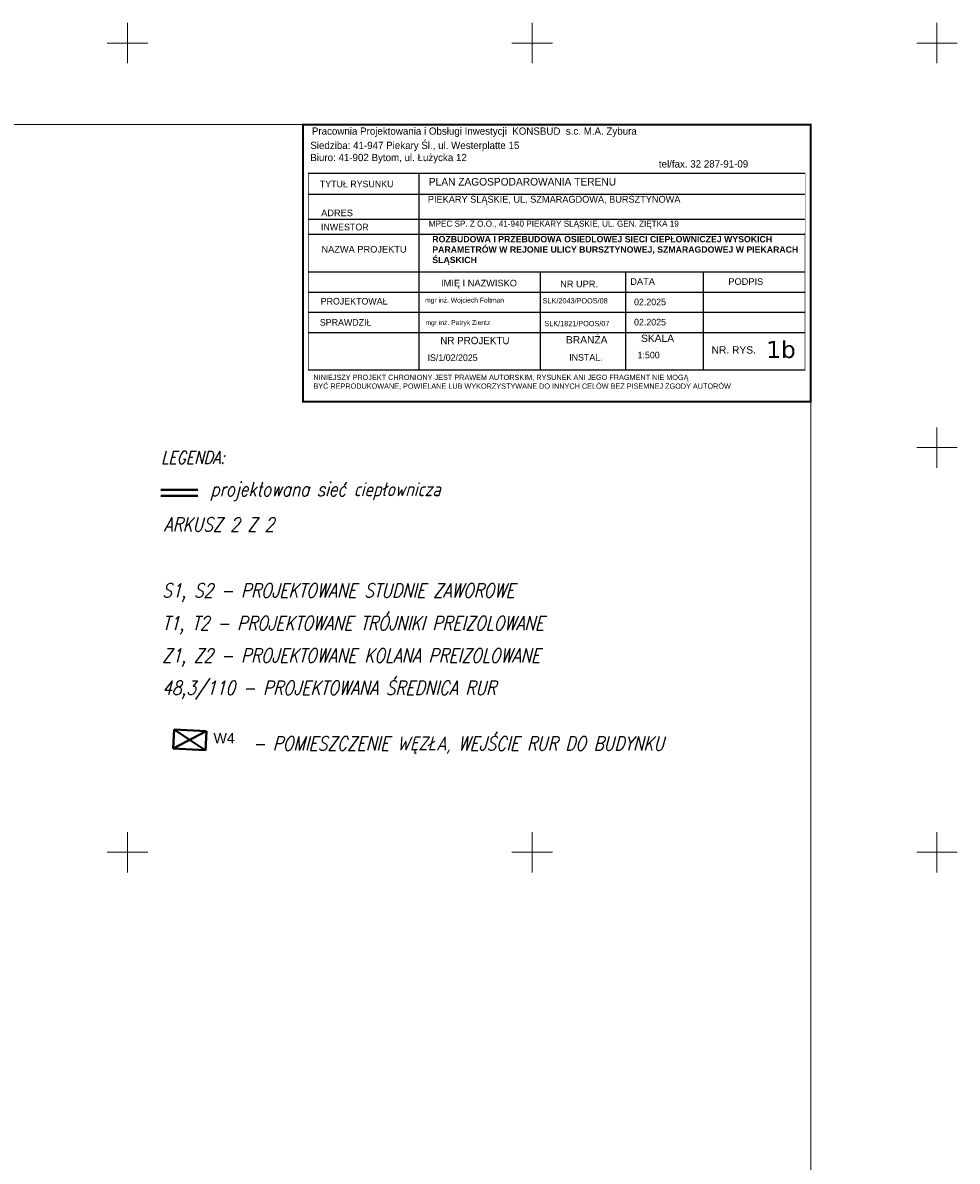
# Model space of a CAD drawing. Extents: x 0 to 6568752, y 0 to 5584302.
# Tile 74 of 74: x 6568637 to 6568752, y 5584162 to 5584302. Entities that reach past the tile are written whole.
import ezdxf
from ezdxf.enums import TextEntityAlignment as Align

# ---------------------------------------------------------------- set-up
doc = ezdxf.new("R2010")
doc.units = 0
doc.linetypes.add('GAK', pattern=[3.5, 2, -0.7, 0.1, -0.7])
doc.layers.add('_D.OBRZEŻE', color=43, linetype='CONTINUOUS')
for name, color, linetype, lineweight in [('alarm', 51, 'CONTINUOUS', 50), ('ramka sekcji', 7, 'CONTINUOUS', 18), ('siec', 7, 'GAK', 70)]:
    doc.layers.add(name, color=color, linetype=linetype, lineweight=lineweight)
doc.styles.add('GEO-INFO', font='arial.ttf')
doc.styles.add('Opisy018', font='verdana.ttf', dxfattribs={"height": 20})
doc.styles.add('UZBROJENIE', font='SIMPLEX.shx', dxfattribs={"width": 0.8, "oblique": 15.00003, "height": 0.9})

msp = doc.modelspace()

# ---------------------------------------------------------------- linework, layer by layer
at = {"layer": '_D.OBRZEŻE', "color": 0}
for p, q in [((6568672.32747, 5584283.91756), (6568733.71427, 5584283.91756)), ((6568686.04129, 5584259.60689), (6568686.04129, 5584283.91756)), ((6568672.34568, 5584281.31832), (6568733.71338, 5584281.31832)), ((6568672.35552, 5584278.2502), (6568733.71233, 5584278.2502)), ((6568672.35552, 5584276.36105), (6568733.71168, 5584276.36105)), ((6568672.35552, 5584271.73337), (6568733.7101, 5584271.73337)), ((6568701.04085, 5584259.60689), (6568701.04085, 5584271.73337)), ((6568711.54761, 5584259.60689), (6568711.54761, 5584271.73337)), ((6568721.1419, 5584259.60689), (6568721.1419, 5584271.73337)), ((6568672.35552, 5584269.23337), (6568733.70925, 5584269.23337)), ((6568672.35552, 5584266.73337), (6568733.70839, 5584266.73337)), ((6568672.35552, 5584264.23337), (6568733.70753, 5584264.23337)), ((6568672.35552, 5584259.60689), (6568733.70595, 5584259.60689))]:
    msp.add_line(p, q, dxfattribs=at)
for points, const_width in [([(6568671.69713, 5584289.91756), (6568734.39713, 5584289.91756), (6568734.39713, 5584255.68086), (6568671.69713, 5584255.68086)], 0.2592), ([(6568733.71427, 5584283.93063), (6568672.35552, 5584283.93063), (6568672.35552, 5584259.53185), (6568733.70594, 5584259.57063)], 0.07387)]:
    msp.add_lwpolyline(points, close=True, dxfattribs=dict(at, const_width=const_width))
at = {"layer": 'ramka sekcji'}
for p, q in [((6568650, 5584300), (6568650, 5584302.5)), ((6568700, 5584300), (6568700, 5584302.5)), ((6568750, 5584300), (6568750, 5584302.5)), ((6568650, 5584300), (6568647.5, 5584300)), ((6568650, 5584300), (6568650, 5584297.5)), ((6568650, 5584300), (6568652.5, 5584300)), ((6568700, 5584300), (6568697.5, 5584300)), ((6568700, 5584300), (6568700, 5584297.5)), ((6568700, 5584300), (6568702.5, 5584300)), ((6568750, 5584300), (6568747.5, 5584300)), ((6568750, 5584300), (6568750, 5584297.5)), ((6568750, 5584300), (6568752.5, 5584300)), ((6568750, 5584250), (6568750, 5584252.5)), ((6568750, 5584250), (6568747.5, 5584250)), ((6568750, 5584250), (6568750, 5584247.5)), ((6568750, 5584250), (6568752.5, 5584250)), ((6568650, 5584200), (6568650, 5584202.5)), ((6568700, 5584200), (6568700, 5584202.5)), ((6568750, 5584200), (6568750, 5584202.5)), ((6568650, 5584200), (6568647.5, 5584200)), ((6568650, 5584200), (6568650, 5584197.5)), ((6568650, 5584200), (6568652.5, 5584200)), ((6568700, 5584200), (6568697.5, 5584200)), ((6568700, 5584200), (6568700, 5584197.5)), ((6568700, 5584200), (6568702.5, 5584200)), ((6568750, 5584200), (6568747.5, 5584200)), ((6568750, 5584200), (6568750, 5584197.5)), ((6568750, 5584200), (6568752.5, 5584200))]:
    msp.add_line(p, q, dxfattribs=at)
at = {"layer": 'siec', "linetype": 'Continuous', "lineweight": 40}
for p, q in [((6568658.67921, 5584244.7735), (6568654.12971, 5584244.7735)), ((6568658.67921, 5584244.05589), (6568654.12971, 5584244.05589))]:
    msp.add_line(p, q, dxfattribs=at)
at = {"layer": 'siec', "linetype": 'ByBlock', "lineweight": 40}
for p, q in [((6568655.76049, 5584215.17829), (6568655.62498, 5584212.81078)), ((6568655.62498, 5584212.81078), (6568659.71821, 5584214.95093)), ((6568655.76049, 5584215.17829), (6568659.73102, 5584214.97077)), ((6568659.59551, 5584212.60326), (6568655.76051, 5584215.17829)), ((6568659.75385, 5584214.96958), (6568659.61834, 5584212.60207)), ((6568655.62498, 5584212.81078), (6568659.59551, 5584212.60326))]:
    msp.add_line(p, q, dxfattribs=at)
at = {"layer": 'siec', "linetype": 'ByBlock', "lineweight": 20}
msp.add_lwpolyline([(6568734.39713, 5584289.91756), (6568238.01967, 5584289.91756), (6568238.01967, 5583920.87902), (6568734.39713, 5583920.87902)], close=True, dxfattribs=at)

# ---------------------------------------------------------------- texts
at = {"layer": '_D.OBRZEŻE', "color": 0, "attachment_point": 1}
for s, insert, char_height, width in [('Pracownia Projektowania i Obsługi Inwestycji  KONSBUD  s.c. M.A. Zybura{\\Q15;              }', (6568672.78287, 5584289.56646), 0.9, 281.0887795), ('Siedziba: 41-947 Piekary Śl., ul. Westerplatte 15\\PBiuro: 41-902 Bytom, ul. Łużycka 12', (6568672.5863, 5584287.80359), 0.9, 48.0726947), ('{\\H0.8612x; tel/fax. 32 287-91-09}\\P ', (6568715.30852, 5584285.51346), 1.045, 31.985031), ('PLAN ZAGOSPODAROWANIA TERENU', (6568687.22925, 5584283.32743), 0.9405, 47.7426776), ('TYTUŁ RYSUNKU', (6568673.76428, 5584282.99266), 0.8162487, 23.6926156), ('PIEKARY ŚLĄSKIE, UL. SZMARAGDOWA, BURSZTYNOWA', (6568687.11045, 5584281.11459), 0.84645, 45.9463652), ('{\\fArial|b0|i0|c238|p34;ADRES }', (6568673.92703, 5584279.41677), 0.8162487, 23.6926156), ('MPEC SP. Z O.O., 41-940 PIEKARY ŚLĄSKIE, UL. GEN. ZIĘTKA 19', (6568687.22671, 5584278.05241), 0.75, 51.5964638), ('INWESTOR', (6568673.9047, 5584277.67159), 0.816249, 23.6926156), ('{\\fArial|b1|i0|c238|p34;\\H0.819x;ROZBUDOWA I PRZEBUDOWA OSIEDLOWEJ SIECI CIEPŁOWNICZEJ WYSOKICH PARAMETRÓW W REJONIE ULICY BURSZTYNOWEJ, SZMARAGDOWEJ W PIEKARACH ŚLĄSKICH\\fArial|b0|i0|c238|p34;\\H1.221x;  }', (6568687.65527, 5584276.15115), 0.94215502, 47.5860782), ('{\\fArial|b0|i0|c238|p34;NAZWA PROJEKTU}', (6568673.96304, 5584274.92053), 0.8162487, 23.6926156), ('{\\fArial|b0|i0|c238|p34;\\Q0;IMIĘ I NAZWISKO}', (6568688.73816, 5584270.74199), 0.8162487, 23.6926156), ('{\\fArial|b0|i0|c238|p34;\\Q0;DATA}', (6568712.11325, 5584270.92955), 0.8162487, 23.6926156), ('{\\fArial|b0|i0|c238|p34;\\Q0;PODPIS}', (6568724.22517, 5584270.92955), 0.8162487, 23.6926156), ('{\\fArial|b0|i0|c238|p34;NR UPR.}', (6568703.44365, 5584270.63479), 0.8162487, 23.6926156), ('PROJEKTOWAŁ', (6568673.8713, 5584268.50245), 0.8162487, 23.6926156), ('mgr inż. Wojciech Foltman', (6568686.76217, 5584268.52692), 0.6, 23.6926156), ('SLK/2043/POOS/08', (6568701.28838, 5584268.47674), 0.65, 22.5079848), ('02.2025', (6568712.57767, 5584268.41605), 0.816249, 23.6926151), ('SPRAWDZIŁ', (6568673.76709, 5584265.88442), 0.816249, 23.6926156), ('mgr inż. Patryk Zientz', (6568686.80571, 5584265.75531), 0.6, 23.6926156), ('SLK/1821/POOS/07', (6568701.50255, 5584265.66164), 0.65, 22.5079848), ('02.2025', (6568712.57767, 5584265.91605), 0.816249, 23.6926151), ('NR PROJEKTU', (6568688.63544, 5584263.69084), 0.906943, 23.6926156), ('{\\fArial|b0|i0|c238|p34;\\Q0;BRANŻA}', (6568704.16579, 5584263.77861), 0.906943, 23.6926156), ('{\\fArial|b0|i0|c238|p34;\\Q0;SKALA}', (6568713.43563, 5584263.96633), 0.906943, 23.6926156), ('{\\fArial|b0|i0|c238|p34;\\Q0;NR. RYS.}', (6568722.1494, 5584262.52972), 0.906943, 23.6926156), ('\\A1;    IS/1/02/2025', (6568685.8557, 5584261.52889), 0.8162487, 23.6926156), ('^IINSTAL.', (6568701.3044, 5584261.57238), 0.816249, 23.6926156), ('^I  1:500', (6568709.13859, 5584261.84789), 0.816249, 23.6926156), (' NINIEJSZY PROJEKT CHRONIONY JEST PRAWEM AUTORSKIM, RYSUNEK ANI JEGO FRAGMENT NIE MOGĄ\\P BYĆ REPRODUKOWANE, POWIELANE LUB WYKORZYSTYWANE DO INNYCH CELÓW BEZ PISEMNEJ ZGODY AUTORÓW', (6568672.72409, 5584259.01221), 0.65, 72.4896532)]:
    msp.add_mtext(s, dxfattribs=dict(at, insert=insert, char_height=char_height, width=width))
at = {"layer": '_D.OBRZEŻE', "color": 0, "insert": (6568728.91234, 5584263.17115), "char_height": 2.09, "width": 3.4200485, "attachment_point": 1, "style": 'Opisy018'}
msp.add_mtext('1b', dxfattribs=at)
at = {"layer": 'alarm', "color": 7, "lineweight": 20, "style": 'UZBROJENIE', "oblique": 15.00003, "width": 0.8}
for s, height, p in [('LEGENDA:', 1.5552, (6568654.16628, 5584248.00545)), ('projektowana sieć ciepłownicza', 1.728, (6568660.23238, 5584244.00224)), ('ARKUSZ 2 Z 2', 1.728, (6568654.49124, 5584239.63621)), ('S1, S2 - PROJEKTOWANE STUDNIE ZAWOROWE', 1.728, (6568654.29175, 5584231.46852)), ('T1, T2 - PROJEKTOWANE TRÓJNIKI PREIZOLOWANE', 1.728, (6568654.29175, 5584227.46852)), ('Z1, Z2 - PROJEKTOWANE KOLANA PREIZOLOWANE', 1.728, (6568654.29175, 5584223.46852)), ('48,3/110 - PROJEKTOWANA ŚREDNICA RUR', 1.728, (6568654.29175, 5584219.46852)), ('- POMIESZCZENIE WĘZŁA, WEJŚCIE RUR DO BUDYNKU', 1.728, (6568665.44751, 5584212.5897))]:
    msp.add_text(s, height=height, dxfattribs=at).set_placement(p)
at = {"layer": 'alarm', "color": 0, "linetype": 'Continuous', "lineweight": 30, "style": 'GEO-INFO'}
msp.add_text('W4', height=1.25, dxfattribs=at).set_placement((6568661.94166, 5584214.10746, 0.62), align=Align.MIDDLE)

doc.saveas('drawing.dxf')
